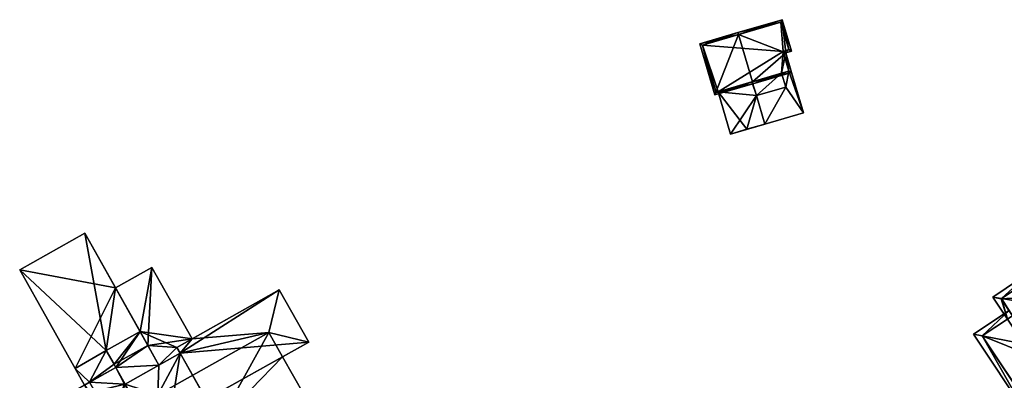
# Model space of a CAD drawing. Header units: inches. Extents: x 2523744 to 2528136, y 1148995 to 1152010.
# Tile 225 of 256: x 2527048 to 2527168, y 1151960 to 1152004. Entities that reach past the tile are written whole.
import ezdxf

# ---------------------------------------------------------------- set-up
doc = ezdxf.new("R2010")
doc.units = ezdxf.units.IN
doc.header["$MEASUREMENT"] = 0
doc.layers.add('Gebaeude Einzelhaus', color=10, linetype='Continuous')

msp = doc.modelspace()

# ---------------------------------------------------------------- meshes
at = {"layer": 'Gebaeude Einzelhaus'}
mesh = msp.add_polyface(dxfattribs=at)
corners = [(2527135.302, 1152001.767, 420.418), (2527135.231, 1152002.008, 420.418), (2527130.576, 1152000.643, 417.32), (2527132.404, 1151994.406, 417.32), (2527136.99, 1151996.01, 420.418), (2527137.06, 1151995.771, 420.418), (2527140.635, 1152003.591, 416.584), (2527141.054, 1151999.554, 417.083), (2527141.759, 1151997.149, 417.083), (2527141.758, 1151999.761, 416.584), (2527132.574, 1151994.716, 417.48), (2527130.886, 1152000.473, 417.479), (2527141.449, 1151997.319, 417.253), (2527136.934, 1151995.994, 420.381), (2527141.448, 1151999.931, 416.754), (2527140.744, 1151999.723, 417.253), (2527140.465, 1152003.281, 416.755), (2527136.968, 1151996.004, 415.33), (2527136.934, 1151995.994, 415.33), (2527140.549, 1151997.055, 415.33), (2527141.449, 1151997.319, 412.454), (2527140.549, 1151997.055, 412.454), (2527140.962, 1151998.98, 412.454), (2527140.744, 1151999.723, 407.695), (2527140.962, 1151998.98, 407.695), (2527141.448, 1151999.931, 407.695), (2527140.465, 1152003.281, 407.695), (2527130.886, 1152000.473, 407.695), (2527132.574, 1151994.716, 407.695), (2527132.808, 1151994.784, 415.33), (2527132.808, 1151994.784, 407.695), (2527140.549, 1151997.055, 407.695), (2527141.449, 1151997.319, 407.695)]
mesh.append_faces([[corners[k] for k in face] for face in [(0, 11, 1), (16, 0, 1), (1, 11, 2), (14, 16, 6), (6, 16, 1), (9, 14, 6), (15, 14, 7), (12, 15, 7), (7, 14, 9), (8, 12, 7), (4, 12, 5), (5, 10, 13), (13, 4, 5), (5, 12, 8), (11, 10, 3), (2, 11, 3), (3, 10, 5), (6, 7, 9), (7, 4, 8), (8, 4, 5), (6, 0, 7), (7, 0, 4), (6, 1, 0), (0, 3, 4), (4, 3, 5), (0, 2, 3), (0, 1, 2)]], dxfattribs={"color": 13})
mesh.append_faces([[corners[k] for k in face] for face in [(27, 30, 28), (31, 24, 32), (25, 23, 26), (26, 23, 27), (27, 23, 30), (30, 23, 31), (31, 23, 24), (29, 28, 30), (13, 10, 18), (18, 10, 29), (29, 10, 28), (10, 11, 28), (28, 11, 27), (0, 16, 11), (11, 16, 27), (27, 16, 26), (16, 14, 26), (26, 14, 25), (14, 23, 25), (14, 15, 23), (23, 22, 24), (22, 12, 20), (23, 15, 22), (22, 15, 12), (12, 19, 20), (20, 19, 21), (12, 17, 19), (12, 4, 17), (18, 17, 13), (13, 17, 4)]], dxfattribs={"color": 41})
mesh = msp.add_polyface(dxfattribs=at)
corners = [(2527134.319, 1151989.625, 415.33), (2527138.49, 1151990.848, 415.33), (2527137.474, 1151994.315, 415.33), (2527140.549, 1151997.055, 415.33), (2527141.045, 1151995.363, 415.33), (2527136.968, 1151996.004, 415.33), (2527136.934, 1151995.994, 415.33), (2527132.808, 1151994.784, 415.33), (2527141.449, 1151997.319, 412.454), (2527141.2, 1151999.05, 412.454), (2527140.962, 1151998.98, 412.454), (2527143.2, 1151992.228, 412.454), (2527141.045, 1151995.363, 412.454), (2527140.549, 1151997.055, 412.454), (2527138.49, 1151990.848, 412.454), (2527137.474, 1151994.315, 412.454), (2527132.808, 1151994.784, 407.695), (2527134.319, 1151989.625, 407.695), (2527136.299, 1151990.205, 407.695), (2527138.49, 1151990.848, 407.695), (2527137.474, 1151994.315, 407.695), (2527140.549, 1151997.055, 407.695), (2527141.045, 1151995.363, 407.695), (2527143.2, 1151992.228, 407.695), (2527141.2, 1151999.05, 407.695), (2527140.962, 1151998.98, 407.695), (2527141.449, 1151997.319, 407.695)]
mesh.append_faces([[corners[k] for k in face] for face in [(11, 12, 14), (14, 12, 15), (11, 8, 12), (12, 8, 13), (11, 9, 8), (8, 9, 10), (0, 2, 7), (7, 2, 6), (6, 2, 5), (5, 2, 3), (3, 2, 4), (0, 1, 2)]], dxfattribs={"color": 13})
mesh.append_faces([[corners[k] for k in face] for face in [(24, 26, 25), (26, 22, 21), (22, 19, 20), (24, 23, 26), (26, 23, 22), (22, 23, 19), (10, 9, 25), (25, 9, 24), (9, 11, 24), (24, 11, 23), (11, 14, 23), (23, 14, 19), (16, 18, 17), (22, 20, 21), (21, 20, 16), (16, 20, 18), (18, 20, 19), (12, 13, 4), (4, 13, 3), (4, 2, 12), (12, 2, 15), (14, 15, 1), (1, 15, 2), (0, 14, 1), (14, 18, 19), (0, 17, 14), (14, 17, 18), (17, 0, 16), (16, 0, 7)]], dxfattribs={"color": 41})
mesh = msp.add_polyface(dxfattribs=at)
corners = [(2527071.948, 1151954.424, 413.467), (2527079.695, 1151962.423, 413.467), (2527070.391, 1151957.193, 413.467), (2527082.356, 1151957.688, 413.467), (2527073.053, 1151952.458, 413.467), (2527058.196, 1151963.185, 415.016), (2527047.633, 1151973.048, 415.016), (2527054.399, 1151961.01, 415.016), (2527055.569, 1151977.508, 415.016), (2527062.318, 1151965.5, 415.016), (2527079.291, 1151970.586, 414.574), (2527066.808, 1151963.569, 414.574), (2527067.199, 1151962.873, 414.574), (2527082.875, 1151964.21, 414.574), (2527070.391, 1151957.193, 414.574), (2527065.24, 1151950.655, 416.784), (2527067.199, 1151962.873, 416.785), (2527060.491, 1151959.104, 416.785), (2527071.948, 1151954.424, 416.784), (2527062.318, 1151965.5, 415.237), (2527058.196, 1151963.185, 415.237), (2527059.359, 1151961.118, 415.237), (2527064.612, 1151961.419, 415.237), (2527060.491, 1151959.104, 415.237), (2527063.26, 1151963.823, 411.697), (2527066.808, 1151963.569, 411.697), (2527068.648, 1151964.603, 411.697), (2527064.612, 1151961.419, 411.697), (2527067.199, 1151962.873, 411.697), (2527063.736, 1151973.34, 411.697), (2527059.309, 1151970.852, 411.697), (2527056.166, 1151959.323, 412.582), (2527054.399, 1151961.01, 412.582), (2527055.544, 1151958.973, 412.582), (2527058.196, 1151963.185, 412.582), (2527059.14, 1151961.508, 412.582), (2527059.359, 1151961.118, 412.582), (2527060.491, 1151959.104, 416.122), (2527052.265, 1151957.13, 416.122), (2527056.845, 1151948.984, 416.122), (2527059.359, 1151961.118, 416.122), (2527063.938, 1151952.971, 416.122), (2527082.356, 1151957.688, 405.165), (2527073.053, 1151952.458, 405.165), (2527079.695, 1151962.423, 405.165), (2527067.693, 1151952.033, 413.467), (2527067.693, 1151952.033, 405.165), (2527071.948, 1151954.424, 405.165), (2527066.137, 1151954.802, 405.165), (2527064.469, 1151957.768, 405.165), (2527078.028, 1151965.389, 405.165), (2527047.633, 1151973.048, 405.165), (2527055.569, 1151977.508, 405.165), (2527054.399, 1151961.01, 405.165), (2527059.14, 1151961.508, 415.016), (2527059.309, 1151970.853, 405.165), (2527063.26, 1151963.823, 415.016), (2527058.196, 1151963.185, 405.165), (2527062.318, 1151965.5, 405.165), (2527059.14, 1151961.508, 405.165), (2527063.26, 1151963.823, 405.165), (2527082.875, 1151964.21, 405.165), (2527079.291, 1151970.586, 405.165), (2527068.648, 1151964.603, 405.165), (2527064.612, 1151961.419, 414.574), (2527067.199, 1151962.873, 405.165), (2527066.808, 1151963.569, 405.165), (2527064.612, 1151961.419, 405.165), (2527062.304, 1151955.741, 405.165), (2527061.829, 1151956.586, 405.165), (2527060.491, 1151959.104, 405.165), (2527063.684, 1151953.423, 405.165), (2527063.625, 1151953.39, 405.165), (2527060.434, 1151959.068, 405.165), (2527065.24, 1151950.655, 405.165), (2527063.938, 1151952.971, 405.165), (2527056.166, 1151959.323, 415.237), (2527059.359, 1151961.118, 405.165), (2527058.695, 1151954.824, 405.165), (2527056.166, 1151959.323, 405.165), (2527063.736, 1151973.34, 405.165), (2527059.309, 1151970.852, 405.165), (2527055.544, 1151958.973, 405.165), (2527058.548, 1151953.63, 405.165), (2527052.265, 1151957.13, 405.165), (2527056.845, 1151948.984, 405.165)]
mesh.append_faces([[corners[k] for k in face] for face in [(37, 39, 41), (40, 38, 37), (37, 38, 39), (34, 31, 35), (35, 31, 36), (34, 32, 31), (31, 32, 33), (24, 29, 30), (24, 26, 29), (28, 25, 27), (27, 25, 24), (24, 25, 26), (19, 21, 22), (22, 21, 23), (19, 20, 21), (18, 16, 15), (15, 16, 17), (10, 12, 13), (13, 12, 14), (10, 11, 12), (8, 5, 9), (8, 6, 5), (5, 6, 7), (3, 0, 4), (3, 1, 0), (0, 1, 2)]], dxfattribs={"color": 13})
mesh.append_faces([[corners[k] for k in face] for face in [(75, 72, 71), (82, 83, 84), (84, 83, 85), (85, 83, 75), (75, 83, 72), (72, 83, 68), (23, 21, 37), (37, 21, 40), (85, 75, 39), (39, 75, 41), (39, 38, 85), (85, 38, 84), (84, 33, 82), (33, 76, 31), (76, 40, 21), (84, 38, 33), (33, 38, 76), (76, 38, 40), (82, 78, 83), (83, 78, 68), (68, 78, 69), (82, 79, 78), (79, 59, 77), (79, 57, 59), (82, 53, 79), (79, 53, 57), (32, 82, 33), (32, 53, 82), (58, 66, 60), (60, 66, 67), (67, 66, 65), (58, 63, 66), (58, 80, 63), (58, 81, 80), (81, 29, 80), (81, 30, 29), (29, 26, 80), (80, 26, 63), (67, 77, 60), (60, 77, 59), (77, 73, 79), (79, 73, 78), (78, 73, 69), (67, 70, 77), (77, 70, 73), (21, 36, 76), (76, 36, 31), (20, 54, 21), (21, 54, 36), (36, 54, 35), (20, 5, 54), (20, 19, 5), (5, 19, 9), (56, 64, 24), (24, 64, 27), (56, 22, 64), (56, 19, 22), (56, 9, 19), (75, 46, 74), (75, 48, 46), (75, 71, 48), (37, 22, 23), (22, 12, 64), (22, 16, 12), (37, 17, 22), (22, 17, 16), (0, 14, 18), (18, 14, 16), (16, 14, 12), (0, 2, 14), (15, 45, 18), (18, 45, 0), (15, 74, 45), (45, 74, 46), (15, 41, 74), (74, 41, 75), (15, 17, 41), (41, 17, 37), (70, 69, 73), (68, 71, 72), (68, 48, 71), (67, 49, 70), (70, 49, 69), (69, 49, 68), (68, 49, 48), (50, 61, 44), (50, 62, 61), (50, 63, 62), (67, 65, 49), (49, 65, 50), (50, 65, 63), (63, 65, 66), (27, 12, 28), (27, 64, 12), (12, 11, 28), (28, 11, 25), (11, 26, 25), (26, 62, 63), (11, 10, 26), (26, 10, 62), (10, 13, 62), (62, 13, 61), (61, 1, 44), (1, 14, 2), (61, 13, 1), (1, 13, 14), (57, 58, 59), (59, 58, 60), (53, 55, 57), (57, 55, 58), (53, 51, 55), (55, 51, 52), (24, 9, 56), (24, 30, 9), (9, 30, 8), (8, 30, 52), (52, 30, 55), (5, 35, 54), (5, 34, 35), (5, 7, 34), (34, 7, 32), (6, 32, 7), (6, 51, 32), (32, 51, 53), (6, 8, 51), (51, 8, 52), (42, 47, 44), (44, 47, 50), (50, 47, 49), (49, 47, 48), (48, 47, 46), (42, 43, 47), (4, 0, 43), (43, 0, 47), (45, 47, 0), (45, 46, 47), (42, 44, 3), (3, 44, 1), (3, 4, 42), (42, 4, 43)]], dxfattribs={"color": 41})
mesh = msp.add_polyface(dxfattribs=at)
corners = [(2527171.085, 1151972.903, 416.073), (2527166.304, 1151969.726, 416.073), (2527167.383, 1151969.542, 416.413), (2527170.867, 1151971.858, 416.413), (2527170.281, 1151969.046, 417.326), (2527168.095, 1151967.03, 416.073), (2527168.714, 1151967.441, 416.39), (2527171.768, 1151966.809, 417.326), (2527172.877, 1151970.207, 416.073), (2527172.286, 1151969.814, 416.39), (2527167.344, 1151969.516, 416.393), (2527168.72, 1151967.445, 416.393), (2527170.875, 1151971.863, 416.408), (2527172.251, 1151969.791, 416.409), (2527182.718, 1151963.651, 416.073), (2527176.266, 1151973.36, 416.073), (2527176.05, 1151972.316, 416.39), (2527181.666, 1151963.853, 416.392), (2527174.579, 1151965.213, 418.544), (2527170.419, 1151955.479, 416.073), (2527170.64, 1151956.526, 416.392), (2527172.131, 1151963.588, 418.544), (2527165.015, 1151964.983, 416.39), (2527168.305, 1151968.07, 416.073), (2527163.968, 1151965.188, 416.073), (2527168.72, 1151967.445, 416.39), (2527171.836, 1151970.416, 416.073), (2527172.251, 1151969.791, 416.39), (2527181.678, 1151963.861, 416.386), (2527176.056, 1151972.32, 416.387), (2527165.008, 1151964.978, 416.386), (2527170.629, 1151956.519, 416.387), (2527172.251, 1151969.791, 405.151), (2527172.877, 1151970.207, 405.151), (2527170.875, 1151971.863, 405.151), (2527167.344, 1151969.516, 405.151), (2527168.72, 1151967.445, 405.151), (2527168.095, 1151967.03, 405.151), (2527168.095, 1151967.03, 407.042), (2527168.095, 1151967.03, 407.047), (2527175.858, 1151965.72, 405.151), (2527171.076, 1151962.544, 405.151), (2527165.008, 1151964.978, 405.151), (2527170.629, 1151956.519, 405.151), (2527181.678, 1151963.861, 405.151), (2527176.056, 1151972.32, 405.151)]
mesh.append_faces([[corners[k] for k in face] for face in [(31, 20, 19), (24, 22, 30), (24, 30, 19), (19, 30, 31), (24, 23, 22), (22, 23, 6), (6, 23, 25), (29, 16, 15), (27, 26, 9), (9, 26, 16), (16, 26, 15), (19, 17, 14), (19, 20, 17), (14, 28, 15), (15, 28, 29), (14, 17, 28), (20, 22, 19), (19, 22, 24), (20, 21, 22), (27, 9, 26), (16, 15, 26), (16, 26, 9), (7, 18, 9), (9, 18, 16), (6, 21, 7), (7, 21, 18), (6, 22, 21), (25, 23, 6), (6, 23, 22), (22, 23, 24), (20, 18, 21), (20, 17, 18), (20, 19, 17), (17, 19, 14), (14, 16, 17), (17, 16, 18), (14, 15, 16), (0, 12, 3), (12, 9, 13), (0, 8, 12), (12, 8, 9), (0, 2, 1), (0, 3, 2), (6, 10, 11), (10, 1, 2), (6, 5, 10), (10, 5, 1), (9, 4, 7), (9, 3, 4), (9, 8, 3), (3, 8, 0), (2, 6, 4), (4, 6, 7), (2, 5, 6), (2, 1, 5), (0, 2, 3), (3, 2, 4), (0, 1, 2)]], dxfattribs={"color": 13})
mesh.append_faces([[corners[k] for k in face] for face in [(43, 40, 44), (44, 40, 45), (45, 40, 33), (37, 41, 42), (42, 41, 43), (43, 41, 40), (29, 8, 16), (16, 8, 9), (29, 45, 8), (8, 45, 33), (29, 28, 45), (45, 28, 44), (17, 44, 28), (17, 43, 44), (17, 20, 43), (20, 31, 43), (31, 30, 43), (43, 30, 42), (38, 42, 30), (38, 37, 42), (39, 30, 22), (39, 38, 30), (6, 5, 22), (22, 5, 39), (36, 41, 37), (34, 32, 35), (35, 32, 36), (36, 32, 41), (41, 32, 40), (40, 32, 33), (25, 6, 11), (25, 5, 6), (36, 39, 25), (25, 39, 5), (36, 38, 39), (36, 37, 38), (10, 25, 11), (10, 35, 25), (25, 35, 36), (10, 34, 35), (10, 12, 34), (2, 12, 10), (3, 12, 2), (27, 12, 13), (27, 34, 12), (27, 32, 34), (9, 27, 13), (9, 8, 27), (27, 8, 32), (32, 8, 33)]], dxfattribs={"color": 41})

doc.saveas('drawing.dxf')
